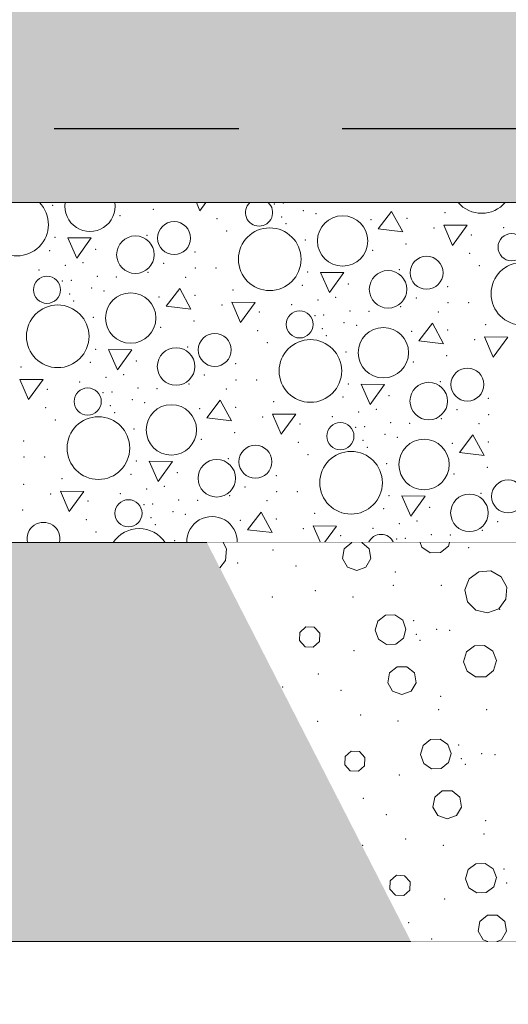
# Model space of a CAD drawing. Header units: millimetres. Extents: x -12989 to 402831, y -50461 to 30884.
# Tile 57 of 175: x 378950 to 379611, y -47346 to -46013. Entities that reach past the tile are written whole.
import ezdxf

# ---------------------------------------------------------------- set-up
doc = ezdxf.new("R2010")
doc.units = ezdxf.units.MM
doc.header["$MEASUREMENT"] = 0
doc.linetypes.add('Przerywana długa', pattern=[390, 250, -140])
doc.linetypes.add('Wipeout_Contour', pattern=[1000, 0, -1000])
for name, color, linetype in [('A__STROPY', 7, 'Continuous'), ('A_WYPEŁNIENIA RYSUNKI', 7, 'Continuous'), ('Nowe_A_WYM', 7, 'Continuous')]:
    doc.layers.add(name, color=color, linetype=linetype)
for name, color, linetype, lineweight, true_color in [('A__STROPY_Nr_pióra__170', 7, 'Continuous', 5, 0x6a6a6a), ('A__STROPY_Nr_pióra__173', 7, 'Continuous', 5, 0x6a6a6a), ('A__STROPY_Nr_pióra__178', 7, 'Continuous', 5, 0x6a6a6a), ('A_WYPEŁNIENIA RYSUNKI_Nr_pióra__242', 7, 'Continuous', 13, 0xa7a7a7)]:
    doc.layers.add(name, color=color, linetype=linetype, lineweight=lineweight, true_color=true_color)
for name, color, linetype, lineweight in [('A__STROPY_Nr_pióra__27', 7, 'Continuous', 25), ('A__STROPY_Nr_pióra__49', 7, 'Continuous', 15), ('A__STROPY_Nr_pióra__69', 7, 'Continuous', 13), ('Nowe_A_WYM_Nr_pióra__1', 7, 'Continuous', 13), ('Nowe_A_WYM_Nr_pióra__45', 7, 'Continuous', 15), ('Nowe_A_WYM_Nr_pióra__85', 7, 'Continuous', 13)]:
    doc.layers.add(name, color=color, linetype=linetype, lineweight=lineweight)
doc.styles.add('STYL_AUTOMATYCZNY_4', font='arial.ttf')
doc.dimstyles.new('STYL_AUTOMATYCZNY__1', dxfattribs={"dimtxt": 139.999998, "dimasz": 57, "dimexe": 0.18, "dimexo": 0.0625, "dimgap": 0, "dimtad": 1, "dimtih": 1, "dimtoh": 1, "dimdec": 0, "dimlfac": 0.1, "dimzin": 0, "dimdsep": 46, "dimtxsty": 'STYL_AUTOMATYCZNY_4', "dimblk": 'ARROWHEAD_6', "dimblk1": 'ARROWHEAD_6', "dimblk2": 'ARROWHEAD_6', "dimcen": 0.09, "dimse1": 1, "dimse2": 1, "dimclrd": 7, "dimclre": 7, "dimclrt": 7, "dimadec": 0, "dimazin": 0, "dimtfac": 1, "dimtdec": 4, "dimtmove": 0, "dimatfit": 3, "dimfxl": 0, "dimtolj": 1, "dimtzin": 0, "dimarcsym": 0})

# ---------------------------------------------------------------- blocks, each defined once
blk = doc.blocks.new('*X191', base_point=(362576.7, -45960.6))
at = {"layer": 'A__STROPY_Nr_pióra__178', "color": 251, "linetype": 'Continuous', "lineweight": 5, "true_color": 0x6a6a6a}
for p, q in [((379189.2, -46260.6), (379194, -46271.6)), ((379194, -46271.6), (379202, -46260.6)), ((379453.5, -46272.5), (379435.4, -46296.3)), ((379468.7, -46300.3), (379453.5, -46272.5)), ((379524, -46291), (379536, -46318.5)), ((379555.7, -46291.3), (379524, -46291)), ((379435.4, -46296.3), (379468.7, -46300.3)), ((379536, -46318.5), (379555.7, -46291.3)), ((379015.3, -46308.2), (379027.2, -46335.6)), ((379046.9, -46308.5), (379015.3, -46308.2)), ((379027.2, -46335.6), (379046.9, -46308.5)), ((379357.3, -46355), (379369.2, -46382.5)), ((379388.9, -46355.3), (379357.3, -46355)), ((379369.2, -46382.5), (379388.9, -46355.3)), ((379166.6, -46377), (379148.4, -46400.8)), ((379181.7, -46404.7), (379166.6, -46377)), ((379237.1, -46395.5), (379249.1, -46422.9)), ((379268.7, -46395.8), (379237.1, -46395.5)), ((379249.1, -46422.9), (379268.7, -46395.8)), ((379148.4, -46400.8), (379181.7, -46404.7)), ((379508.6, -46423.8), (379490.4, -46447.6)), ((379523.7, -46451.6), (379508.6, -46423.8)), ((379490.4, -46447.6), (379523.7, -46451.6)), ((379579.1, -46442.3), (379591, -46469.8)), ((379610.7, -46442.6), (379579.1, -46442.3)), ((379591, -46469.8), (379610.7, -46442.6)), ((379070.3, -46459.5), (379082.3, -46486.9)), ((379102, -46459.8), (379070.3, -46459.5)), ((379082.3, -46486.9), (379102, -46459.8)), ((378950.2, -46499.9), (378962.1, -46527.3)), ((378981.8, -46500.2), (378950.2, -46499.9)), ((378962.1, -46527.3), (378981.8, -46500.2)), ((379412.3, -46506.3), (379424.3, -46533.8)), ((379444, -46506.6), (379412.3, -46506.3)), ((379424.3, -46533.8), (379444, -46506.6)), ((379221.6, -46528.2), (379203.5, -46552.1)), ((379236.8, -46556), (379221.6, -46528.2)), ((379203.5, -46552.1), (379236.8, -46556)), ((379292.2, -46546.8), (379304.1, -46574.2)), ((379323.8, -46547.1), (379292.2, -46546.8)), ((379304.1, -46574.2), (379323.8, -46547.1)), ((379563.6, -46575.1), (379545.5, -46598.9)), ((379578.8, -46602.9), (379563.6, -46575.1)), ((379125.4, -46610.7), (379137.4, -46638.2)), ((379157, -46611.1), (379125.4, -46610.7)), ((379545.5, -46598.9), (379578.8, -46602.9)), ((379137.4, -46638.2), (379157, -46611.1)), ((379005.3, -46651.2), (379017.2, -46678.6)), ((379036.9, -46651.5), (379005.3, -46651.2)), ((379017.2, -46678.6), (379036.9, -46651.5)), ((379467.4, -46657.6), (379479.3, -46685)), ((379499, -46657.9), (379467.4, -46657.6)), ((379479.3, -46685), (379499, -46657.9)), ((379276.7, -46679.5), (379258.6, -46703.3)), ((379291.9, -46707.3), (379276.7, -46679.5)), ((379258.6, -46703.3), (379291.9, -46707.3)), ((379347.2, -46698.1), (379357.1, -46720.6)), ((379378.9, -46698.4), (379347.2, -46698.1)), ((379362.7, -46720.6), (379378.9, -46698.4))]:
    blk.add_line(p, q, dxfattribs=at)
for centre, radius in [((379159, -46308.7), 22.3), ((379387.2, -46312.5), 34.1), ((379288.5, -46337.2), 42.4), ((379615.9, -46321), 18.4), ((379106.7, -46331.1), 25.4), ((379500.9, -46355.6), 22.3), ((379630.5, -46384), 42.4), ((379448.7, -46378), 25.4), ((378987, -46378.6), 18.4), ((379100.3, -46416.9), 34.1), ((379001.5, -46441.6), 42.4), ((379329, -46425.4), 18.4), ((379442.3, -46463.8), 34.1), ((379214, -46460), 22.3), ((379343.5, -46488.5), 42.4), ((379161.7, -46482.4), 25.4), ((379556, -46506.9), 22.3), ((379503.7, -46529.2), 25.4), ((379042.1, -46529.9), 18.4), ((379155.4, -46568.2), 34.1), ((379056.6, -46592.9), 42.4), ((379384.1, -46576.7), 18.4), ((379497.4, -46615.1), 34.1), ((379269.1, -46611.3), 22.3), ((379398.6, -46639.8), 42.4), ((379216.8, -46633.7), 25.4), ((379611.1, -46658.2), 22.3), ((379097.2, -46681.1), 18.4), ((379558.8, -46680.5), 25.4)]:
    blk.add_circle(centre, radius, dxfattribs=at)
for centre, radius, start, end in [((378946.5, -46290.3), 42.4, 135.5603, 44.4397), ((379045.2, -46265.6), 34.1, 171.5284, 8.4716), ((379274, -46274.1), 18.4, 132.595, 47.405), ((379575.4, -46232.7), 42.4, 221.0073, 318.9927), ((379210.4, -46719.5), 34.1, 358.1514, 181.8486), ((378982.2, -46715.7), 22.3, 347.3914, 192.6086), ((379111.7, -46744.2), 42.4, 33.7644, 146.2356), ((379439.2, -46728), 18.4, 23.7679, 156.2321)]:
    blk.add_arc(centre, radius, start, end, dxfattribs=at)
for p in [(379294.9, -46262.3), (379306.7, -46261.3), (378994.5, -46264.4), (379130.8, -46269.6), (379334.2, -46271.7), (379351, -46275.6), (379525.9, -46274.3), (379086, -46278.3), (379217, -46282.5), (379304.7, -46279.9), (379310.3, -46289.3), (379425.7, -46283.8), (379474.3, -46281.8), (379230.3, -46299.1), (379510.7, -46295), (379561.4, -46304.4), (379605.2, -46294.4), (378998, -46307.7), (379122.2, -46304.8), (379336.5, -46311.3), (379472.8, -46316.5), (378990.4, -46325.6), (379053.1, -46323.7), (379053.1, -46323.7), (379187.4, -46327.4), (379428, -46325.1), (379559, -46329.4), (379035.8, -46342.1), (379144.9, -46342.9), (378976.3, -46351.9), (379011.8, -46345.7), (379123.9, -46354.8), (379187.8, -46349.3), (379215.6, -46349.3), (379340, -46354.6), (379464.1, -46351.6), (379572.2, -46346), (379007.9, -46366.7), (379019.8, -46365.8), (379055.1, -46360.4), (379080.7, -46361.2), (379174.5, -46361.7), (379395, -46370.6), (379395, -46370.6), (379017.7, -46384.3), (379047.3, -46376.1), (379064.1, -46380.1), (379239, -46378.7), (379332.4, -46372.4), (379529.4, -46374.3), (379023.3, -46393.7), (379138.8, -46388.2), (379187.4, -46386.2), (379353.8, -46392.6), (379377.8, -46388.9), (379486.9, -46389.7), (379529.7, -46396.1), (379557.6, -46396.1), (379223.7, -46399.4), (379274.5, -46408.8), (379318.3, -46398.8), (379397.1, -46407.2), (379422.7, -46408), (379465.9, -46401.6), (379516.5, -46408.5), (379049.6, -46415.7), (379185.9, -46420.9), (379349.9, -46413.5), (379361.7, -46412.6), (379389.2, -46423), (379141, -46429.5), (379272.1, -46433.8), (379359.7, -46431.2), (379406, -46426.9), (379480.8, -46435), (379529.4, -46433.1), (379581, -46425.6), (379285.3, -46450.4), (379365.3, -46440.6), (379565.7, -46446.3), (379053.1, -46459), (379177.2, -46456.1), (379391.6, -46462.6), (379045.5, -46476.9), (379108.1, -46475), (379108.1, -46475), (379483, -46476.4), (379527.9, -46467.8), (378952, -46483.1), (379242.5, -46478.7), (379031.4, -46503.2), (379066.9, -46497), (379090.9, -46493.4), (379200, -46494.1), (379242.8, -46500.6), (379270.7, -46500.6), (379519.2, -46502.9), (378987.5, -46513.2), (379074.8, -46517.1), (379110.2, -46511.6), (379135.8, -46512.5), (379179, -46506.1), (379229.6, -46513), (379395, -46505.9), (379063, -46518), (379102.3, -46527.4), (379294, -46530), (379387.5, -46523.7), (379450.1, -46521.9), (379450.1, -46521.9), (379584.4, -46525.5), (378985.2, -46538.3), (379072.8, -46535.6), (379119.1, -46531.3), (379193.8, -46539.5), (379242.5, -46537.5), (379408.9, -46543.9), (379432.9, -46540.2), (379542, -46541), (378998.4, -46554.9), (379078.4, -46545), (379278.8, -46550.7), (379373.3, -46550.1), (379521, -46552.9), (379584.8, -46547.4), (379104.7, -46567), (379329.5, -46560.1), (379405, -46564.8), (379416.8, -46563.9), (379452.2, -46558.5), (379477.8, -46559.3), (379571.6, -46559.8), (378955.5, -46583.1), (379196.1, -46580.8), (379241, -46572.2), (379414.8, -46582.5), (379444.3, -46574.3), (379461.1, -46578.2), (379327.2, -46585.1), (379420.4, -46591.8), (379535.8, -46586.3), (379584.5, -46584.4), (378955.9, -46605), (378983.7, -46605), (379108.1, -46610.3), (379232.3, -46607.3), (379340.4, -46601.7), (379446.6, -46613.9), (379582.9, -46619), (379007.1, -46634.4), (379100.6, -46628.2), (379163.2, -46626.3), (379163.2, -46626.3), (379297.5, -46630), (379538.1, -46627.7), (378955.6, -46642), (379122, -46648.3), (379145.9, -46644.7), (379255.1, -46645.4), (378991.9, -46655.2), (379086.4, -46654.5), (379165.2, -46662.9), (379190.8, -46663.7), (379234.1, -46657.4), (379297.9, -46651.8), (379325.7, -46651.8), (379450.1, -46657.2), (379574.3, -46654.2), (378954, -46676.6), (379042.6, -46664.5), (379118.1, -46669.3), (379129.9, -46668.4), (379284.7, -46664.2), (379442.6, -46675), (379505.2, -46673.2), (379505.2, -46673.2), (379040.3, -46689.5), (379127.9, -46686.9), (379157.4, -46678.7), (379174.2, -46682.6), (379248.9, -46690.8), (379297.5, -46688.8), (379349.1, -46681.3), (379133.5, -46696.3), (379333.9, -46702), (379428.4, -46701.4), (379463.9, -46695.2), (379487.9, -46691.5), (379597, -46692.3), (379053.5, -46706.2), (379384.6, -46711.4), (379460.1, -46716.1), (379471.9, -46715.2), (379507.2, -46709.8), (379532.8, -46710.6), (379576.1, -46704.2), (379159.7, -46718.3)]:
    blk.add_point(p, dxfattribs=at)
blk = doc.blocks.new('ElemPrzekroju_175_1', base_point=(362576.7, -45960.6))
at = {"color": 254, "linetype": 'Wipeout_Contour', "lineweight": 0, "ltscale": 1533341.48702292}
blk.add_wipeout([(362356.7, -46160.6), (398746.7, -46160.6), (398746.7, -45960.6), (362356.7, -45960.6)], dxfattribs=at).dxf.layer = 'A__STROPY'
at = {"color": 254, "linetype": 'Wipeout_Contour', "lineweight": 0, "ltscale": 1533794.246621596}
blk.add_wipeout([(398746.7, -46720.6), (362356.7, -46720.6), (362356.7, -47260.6), (398746.7, -47260.6)], dxfattribs=at).dxf.layer = 'A__STROPY'
at = {"layer": 'A__STROPY_Nr_pióra__170', "linetype": 'Continuous', "lineweight": 5, "true_color": 0x6a6a6a}
h = blk.add_hatch(dxfattribs=at)
h.set_pattern_fill('Beton_0001', color=251, style=0, pattern_type=2)
h.set_pattern_definition([(45, (362576.75, -45960.59), (-63.6396, 63.6396), [67.5, -22.5]), (45, (362576.75, -45896.95), (-63.6396, 63.6396), [67.5, -22.5])])
h.paths.add_polyline_path([(362356.7, -46160.6), (398746.7, -46160.6), (398746.7, -45960.6), (362356.7, -45960.6)])
at = {"layer": 'A__STROPY_Nr_pióra__173', "linetype": 'Continuous', "lineweight": 5, "true_color": 0x6a6a6a}
h = blk.add_hatch(dxfattribs=at)
h.set_pattern_fill('Grunt_0001', color=251, style=0, pattern_type=2)
h.set_pattern_definition([(45, (362576.75, -45960.59), (-95.4594, 95.4594), []), (45, (362544.93, -45928.77), (-190.9188, 190.9188), []), (45, (362513.1, -45896.95), (-190.9188, 190.9188), []), (135, (362481.29, -45865.132), (31.819805, 31.819805), [135, -135])])
h.paths.add_polyline_path([(398746.7, -46720.6), (362356.7, -46720.6), (362356.7, -47260.6), (398746.7, -47260.6)])
at = {"layer": 'A__STROPY_Nr_pióra__69', "color": 7, "linetype": 'Continuous', "lineweight": 13}
blk.add_line((398746.7, -47260.6), (362356.7, -47260.6), dxfattribs=at)
at = {"color": 254, "linetype": 'Wipeout_Contour', "lineweight": 0, "ltscale": 1533413.819197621}
blk.add_wipeout([(362356.7, -46160.6), (362356.7, -46260.6), (398746.7, -46260.6), (398746.7, -46160.6)], dxfattribs=at).dxf.layer = 'A__STROPY'
at = {"layer": 'A__STROPY_Nr_pióra__178', "linetype": 'Continuous', "lineweight": 5, "true_color": 0x6a6a6a}
h = blk.add_hatch(dxfattribs=at)
h.set_pattern_fill('Chudy_beton_B15_I_WSC_0001', color=251, style=0, pattern_type=2)
h.set_pattern_definition([(0, (362576.75, -45960.6), (0, 233.8269), [14.625, -120.375]), (0, (362644.25, -45843.68), (0, 233.8269), [14.625, -120.375]), (60, (362576.75, -45960.6), (-202.5, 116.9134), [14.625, -120.375]), (60, (362711.75, -45960.6), (-202.5, 116.9134), [14.625, -120.375]), (120, (362591.37, -45960.6), (202.5, 116.9134), [14.625, -120.375]), (120, (362726.37, -45960.6), (202.5, 116.9134), [14.625, -120.375]), (0, (362576.75, -45938.09), (0, 45), [0, -45, 0, -67.5]), (45, (362599.25, -45938.09), (-31.819805, 31.819805), [0, -33.75, 0, -56.25])])
h.paths.add_polyline_path([(362356.7, -46160.6), (362356.7, -46260.6), (398746.7, -46260.6), (398746.7, -46160.6)])
at = {"layer": 'A__STROPY_Nr_pióra__27', "color": 7, "linetype": 'Przerywana długa', "lineweight": 25}
blk.add_line((398746.7, -46160.6), (362356.7, -46160.6), dxfattribs=at)
at = {"color": 254, "linetype": 'Wipeout_Contour', "lineweight": 0, "ltscale": 1533549.791415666}
blk.add_wipeout([(362356.7, -46720.6), (398746.7, -46720.6), (398746.7, -46260.6), (362356.7, -46260.6)], dxfattribs=at).dxf.layer = 'A__STROPY'
at = {"layer": 'A__STROPY_Nr_pióra__49', "color": 7, "linetype": 'Continuous', "lineweight": 15}
for p, q in [((398746.7, -46260.6), (362356.7, -46260.6)), ((398746.7, -46720.6), (362356.7, -46720.6))]:
    blk.add_line(p, q, dxfattribs=at)
at = {"layer": 'A__STROPY', "lineweight": 0}
blk.add_blockref('*X191', (362576.7, -45960.6), dxfattribs=at)
blk = doc.blocks.new('*X331', base_point=(362576.7, -45960.6))
at = {"layer": 'A_WYPEŁNIENIA RYSUNKI_Nr_pióra__242', "color": 253, "linetype": 'Continuous', "lineweight": 13, "true_color": 0xa7a7a7}
for p, q in [((379229.9, -46729), (379225.4, -46720.6)), ((379228.6, -46745.1), (379229.9, -46729)), ((379389.3, -46729.1), (379387, -46742.2)), ((379399.5, -46720.6), (379389.3, -46729.1)), ((379423.2, -46729.1), (379413, -46720.6)), ((379425.5, -46742.2), (379423.2, -46729.1)), ((379492.2, -46720.6), (379494.4, -46726.8)), ((379494.4, -46726.8), (379505.8, -46734.5)), ((379519.6, -46734), (379530.4, -46725.5)), ((379530.4, -46725.5), (379531.8, -46720.6)), ((379387, -46742.2), (379393.7, -46753.8)), ((379418.8, -46753.8), (379425.5, -46742.2)), ((379505.8, -46734.5), (379519.6, -46734)), ((379221, -46755.1), (379228.6, -46745.1)), ((379393.7, -46753.8), (379406.2, -46758.4)), ((379406.2, -46758.4), (379418.8, -46753.8)), ((379558.6, -46769.7), (379552.8, -46784.8)), ((379571.6, -46760.1), (379558.6, -46769.7)), ((379587.8, -46759.1), (379571.6, -46760.1)), ((379601.9, -46766.9), (379587.8, -46759.1)), ((379609.6, -46781.2), (379601.9, -46766.9)), ((379608.3, -46797.4), (379609.6, -46781.2)), ((379552.8, -46784.8), (379556.1, -46800.7)), ((379598.5, -46810.3), (379608.3, -46797.4)), ((379556.1, -46800.7), (379567.5, -46812.2)), ((379583.3, -46815.8), (379598.5, -46810.3)), ((379445, -46819.1), (379434.9, -46827)), ((379457.8, -46818.6), (379445, -46819.1)), ((379468.5, -46825.8), (379457.8, -46818.6)), ((379567.5, -46812.2), (379583.3, -46815.8)), ((379337.5, -46834.7), (379329.3, -46842.2)), ((379348.7, -46835.2), (379337.5, -46834.7)), ((379356.2, -46843.4), (379348.7, -46835.2)), ((379434.9, -46827), (379431.3, -46839.3)), ((379472.9, -46837.9), (379468.5, -46825.8)), ((379329.3, -46842.2), (379328.8, -46853.4)), ((379355.7, -46854.6), (379356.2, -46843.4)), ((379431.3, -46839.3), (379435.7, -46851.4)), ((379459.2, -46858.2), (379469.4, -46850.3)), ((379469.4, -46850.3), (379472.9, -46837.9)), ((379328.8, -46853.4), (379336.3, -46861.6)), ((379336.3, -46861.6), (379347.5, -46862.1)), ((379347.5, -46862.1), (379355.7, -46854.6)), ((379435.7, -46851.4), (379446.4, -46858.6)), ((379446.4, -46858.6), (379459.2, -46858.2)), ((379565.6, -46860.3), (379554.7, -46868.8)), ((379579.3, -46859.8), (379565.6, -46860.3)), ((379590.7, -46867.5), (379579.3, -46859.8)), ((379554.7, -46868.8), (379550.9, -46882)), ((379595.4, -46880.5), (379590.7, -46867.5)), ((379460.8, -46888.7), (379450.5, -46897.2)), ((379474.1, -46888.7), (379460.8, -46888.7)), ((379484.4, -46897.2), (379474.1, -46888.7)), ((379550.9, -46882), (379555.7, -46894.9)), ((379591.6, -46893.7), (379595.4, -46880.5)), ((379450.5, -46897.2), (379448.2, -46910.4)), ((379486.7, -46910.4), (379484.4, -46897.2)), ((379555.7, -46894.9), (379567.1, -46902.6)), ((379567.1, -46902.6), (379580.8, -46902.2)), ((379580.8, -46902.2), (379591.6, -46893.7)), ((379448.2, -46910.4), (379454.9, -46922)), ((379480, -46922), (379486.7, -46910.4)), ((379454.9, -46922), (379467.5, -46926.5)), ((379467.5, -46926.5), (379480, -46922)), ((379496.1, -46995.2), (379492.5, -47007.5)), ((379506.2, -46987.2), (379496.1, -46995.2)), ((379519, -46986.8), (379506.2, -46987.2)), ((379529.7, -46994), (379519, -46986.8)), ((379534.1, -47006.1), (379529.7, -46994)), ((379390.5, -47010.4), (379390, -47021.5)), ((379398.7, -47002.9), (379390.5, -47010.4)), ((379409.9, -47003.4), (379398.7, -47002.9)), ((379417.4, -47011.6), (379409.9, -47003.4)), ((379492.5, -47007.5), (379496.9, -47019.6)), ((379530.6, -47018.4), (379534.1, -47006.1)), ((379390, -47021.5), (379397.5, -47029.8)), ((379408.7, -47030.3), (379416.9, -47022.7)), ((379416.9, -47022.7), (379417.4, -47011.6)), ((379496.9, -47019.6), (379507.6, -47026.8)), ((379520.4, -47026.3), (379530.6, -47018.4)), ((379397.5, -47029.8), (379408.7, -47030.3)), ((379507.6, -47026.8), (379520.4, -47026.3)), ((379522, -47056.8), (379511.8, -47065.4)), ((379535.3, -47056.8), (379522, -47056.8)), ((379545.6, -47065.4), (379535.3, -47056.8)), ((379511.8, -47065.4), (379509.4, -47078.6)), ((379547.9, -47078.6), (379545.6, -47065.4)), ((379509.4, -47078.6), (379516.1, -47090.1)), ((379516.1, -47090.1), (379528.7, -47094.7)), ((379528.7, -47094.7), (379541.2, -47090.1)), ((379541.2, -47090.1), (379547.9, -47078.6)), ((379567.4, -47155.4), (379557.3, -47163.3)), ((379580.3, -47155), (379567.4, -47155.4)), ((379590.9, -47162.1), (379580.3, -47155)), ((379557.3, -47163.3), (379553.7, -47175.7)), ((379595.3, -47174.2), (379590.9, -47162.1)), ((379451.7, -47178.6), (379451.2, -47189.7)), ((379459.9, -47171), (379451.7, -47178.6)), ((379471.1, -47171.5), (379459.9, -47171)), ((379478.6, -47179.7), (379471.1, -47171.5)), ((379478.1, -47190.9), (379478.6, -47179.7)), ((379553.7, -47175.7), (379558.1, -47187.8)), ((379591.8, -47186.6), (379595.3, -47174.2)), ((379451.2, -47189.7), (379458.8, -47197.9)), ((379469.9, -47198.4), (379478.1, -47190.9)), ((379558.1, -47187.8), (379568.8, -47194.9)), ((379568.8, -47194.9), (379581.6, -47194.5)), ((379581.6, -47194.5), (379591.8, -47186.6)), ((379458.8, -47197.9), (379469.9, -47198.4)), ((379573, -47233.6), (379570.6, -47246.7)), ((379583.2, -47225), (379573, -47233.6)), ((379596.5, -47225), (379583.2, -47225)), ((379606.8, -47233.6), (379596.5, -47225)), ((379609.1, -47246.7), (379606.8, -47233.6)), ((379570.6, -47246.7), (379577.3, -47258.3)), ((379602.4, -47258.3), (379609.1, -47246.7)), ((379577.3, -47258.3), (379583.7, -47260.6)), ((379596.1, -47260.6), (379602.4, -47258.3))]:
    blk.add_line(p, q, dxfattribs=at)
for p in [(379293, -46730.7), (379558, -46727.4), (379245, -46748.2), (379323.9, -46752.5), (379458.6, -46760.7), (379455.9, -46778.7), (379520.8, -46778.8), (379520.8, -46778.8), (379292, -46794.3), (379350.3, -46785.8), (379401.1, -46794.2), (379599.9, -46811), (379483.2, -46826.3), (379486.8, -46845.1), (379514.3, -46838), (379532.2, -46839.6), (379492.1, -46852.8), (379402.7, -46866.9), (379354.2, -46898.8), (379306.2, -46916.3), (379385.1, -46920.7), (379519.8, -46928.9), (379411.5, -46954), (379517.2, -46946.9), (379582, -46946.9), (379582, -46946.9), (379353.2, -46962.5), (379462.3, -46962.3), (379544.4, -46994.5), (379575.5, -47006.2), (379593.4, -47007.7), (379548, -47013.3), (379553.3, -47021), (379463.9, -47035.1), (379415.4, -47067), (379446.3, -47088.8), (379581, -47097), (379578.4, -47115), (379472.7, -47122.1), (379523.5, -47130.5), (379414.4, -47130.6), (379605.6, -47162.6), (379609.2, -47181.4), (379525.1, -47203.2), (379476.6, -47235.2), (379507.5, -47257)]:
    blk.add_point(p, dxfattribs=at)
blk = doc.blocks.new('Wypełnienie_6_1', base_point=(362576.7, -45960.6))
at = {"color": 254, "linetype": 'Wipeout_Contour', "lineweight": 0, "ltscale": 2300746.767348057}
blk.add_wipeout([(380376.1, -46720.6), (379203.4, -46720.6), (379479.7, -47260.6), (381637.3, -47260.6), (381999.7, -46720.6), (380776.1, -46720.6)], dxfattribs=at).dxf.layer = 'A_WYPEŁNIENIA RYSUNKI'
at = {"layer": 'A_WYPEŁNIENIA RYSUNKI_Nr_pióra__242', "color": 253, "linetype": 'Continuous', "lineweight": 13, "true_color": 0xa7a7a7}
blk.add_blockref('*X331', (362576.7, -45960.6), dxfattribs=at)
blk = doc.blocks.new('*D346', base_point=(362576.7, -45960.6))
at = {"layer": 'Nowe_A_WYM_Nr_pióra__45', "color": 7, "linetype": 'Continuous', "lineweight": 15}
for p, q in [((362206.7, -47532.6), (362146.7, -47592.6)), ((362386.7, -47532.6), (362326.7, -47592.6))]:
    blk.add_line(p, q, dxfattribs=at)
at = {"layer": 'Nowe_A_WYM_Nr_pióra__85', "color": 7, "linetype": 'Continuous', "lineweight": 13}
for p, q in [((362356.7, -47618.8), (362356.7, -47506.3)), ((362176.7, -47562.6), (362356.7, -47562.6)), ((362356.7, -47562.6), (398746.7, -47562.6))]:
    blk.add_line(p, q, dxfattribs=at)
blk = doc.blocks.new('ARROWHEAD_6')
at = {"color": 0, "linetype": 'Continuous', "lineweight": 0}
for p, q in [((-0.5, -0.5), (0.5, 0.5)), ((0, 0), (-1, 0))]:
    blk.add_line(p, q, dxfattribs=at)
blk = doc.blocks.new('*D347', base_point=(362576.7, -45960.6))
at = {"layer": 'Nowe_A_WYM_Nr_pióra__45', "color": 7, "linetype": 'Continuous', "lineweight": 15}
for p, q in [((362386.7, -47532.6), (362326.7, -47592.6)), ((398776.7, -47532.6), (398716.7, -47592.6))]:
    blk.add_line(p, q, dxfattribs=at)
at = {"layer": 'Nowe_A_WYM_Nr_pióra__85', "color": 7, "linetype": 'Continuous', "lineweight": 13}
for p, q in [((398746.7, -47618.8), (398746.7, -47506.3)), ((362356.7, -47562.6), (398746.7, -47562.6))]:
    blk.add_line(p, q, dxfattribs=at)
at = {"layer": 'Nowe_A_WYM_Nr_pióra__1', "color": 7, "lineweight": 13, "char_height": 140, "attachment_point": 7, "style": 'STYL_AUTOMATYCZNY_4'}
for s, insert in [('\\A1;{\\pql;\\fArial|b0|i0|c238|p0;\\W1.000000;18}', (362386.7, -47534.6)), ('\\A1;{\\pql;\\fArial|b0|i0|c238|p0;\\W1.000000;3\xa0639}', (380311.5, -47534.6)), ('\\A1;{\\pql;\\fArial|b0|i0|c238|p0;\\W1.000000;18}', (398503.2, -47534.6))]:
    blk.add_mtext(s, dxfattribs=dict(at, insert=insert))
blk = doc.blocks.new('*D358', base_point=(362576.7, -45960.6))
at = {"layer": 'Nowe_A_WYM_Nr_pióra__45', "color": 7, "linetype": 'Continuous', "lineweight": 15}
for p, q in [((362106.7, -48052.6), (362046.7, -48112.6)), ((398996.7, -48112.6), (399056.7, -48052.6))]:
    blk.add_line(p, q, dxfattribs=at)
at = {"layer": 'Nowe_A_WYM_Nr_pióra__85', "color": 7, "linetype": 'Continuous', "lineweight": 13}
for p, q in [((362076.7, -48138.8), (362076.7, -48026.3)), ((399026.7, -48138.8), (399026.7, -48026.3)), ((362031.7, -48082.6), (362076.7, -48082.6)), ((362076.7, -48082.6), (399026.7, -48082.6)), ((399026.7, -48082.6), (399071.7, -48082.6))]:
    blk.add_line(p, q, dxfattribs=at)
at = {"layer": 'Nowe_A_WYM_Nr_pióra__1', "color": 7, "lineweight": 13, "insert": (380311.5, -48054.6), "char_height": 140, "attachment_point": 7, "style": 'STYL_AUTOMATYCZNY_4'}
blk.add_mtext('\\A1;{\\pql;\\fArial|b0|i0|c238|p0;\\W1.000000;3\xa0695}', dxfattribs=at)

msp = doc.modelspace()

# ---------------------------------------------------------------- block references
at = {"layer": 'A__STROPY', "lineweight": 0}
msp.add_blockref('ElemPrzekroju_175_1', (362576.7, -45960.6), dxfattribs=at)

# ---------------------------------------------------------------- next in the draw order: block references
at = {"layer": 'A_WYPEŁNIENIA RYSUNKI_Nr_pióra__242', "color": 253, "linetype": 'Continuous', "lineweight": 13, "true_color": 0xa7a7a7}
msp.add_blockref('Wypełnienie_6_1', (362576.7, -45960.6), dxfattribs=at)

# ---------------------------------------------------------------- next in the draw order: dimensions: what is measured, and where the dimension line sits
at = {"layer": 'Nowe_A_WYM', "color": 7, "linetype": 'Continuous', "lineweight": 13}
for base, p1, p2, picture, middle in [((399026.7, -48082.6), (362076.7, -46860.6), (399026.7, -46860.6), '*D358', (380551.7, -47984.6)), ((362356.7, -47562.6), (362176.7, -46860.6), (362356.7, -46860.6), '*D346', (362493.3, -47464.6)), ((398746.7, -47562.6), (362356.7, -46860.6), (398746.7, -46860.6), '*D347', (380551.7, -47464.6))]:
    dim = msp.add_linear_dim(base=base, p1=p1, p2=p2, dimstyle='STYL_AUTOMATYCZNY__1', dxfattribs=at)
    dim.commit()
    dim.dimension.update_dxf_attribs({"geometry": picture, "text_midpoint": middle, "dimtype": 160})

doc.saveas('drawing.dxf')
